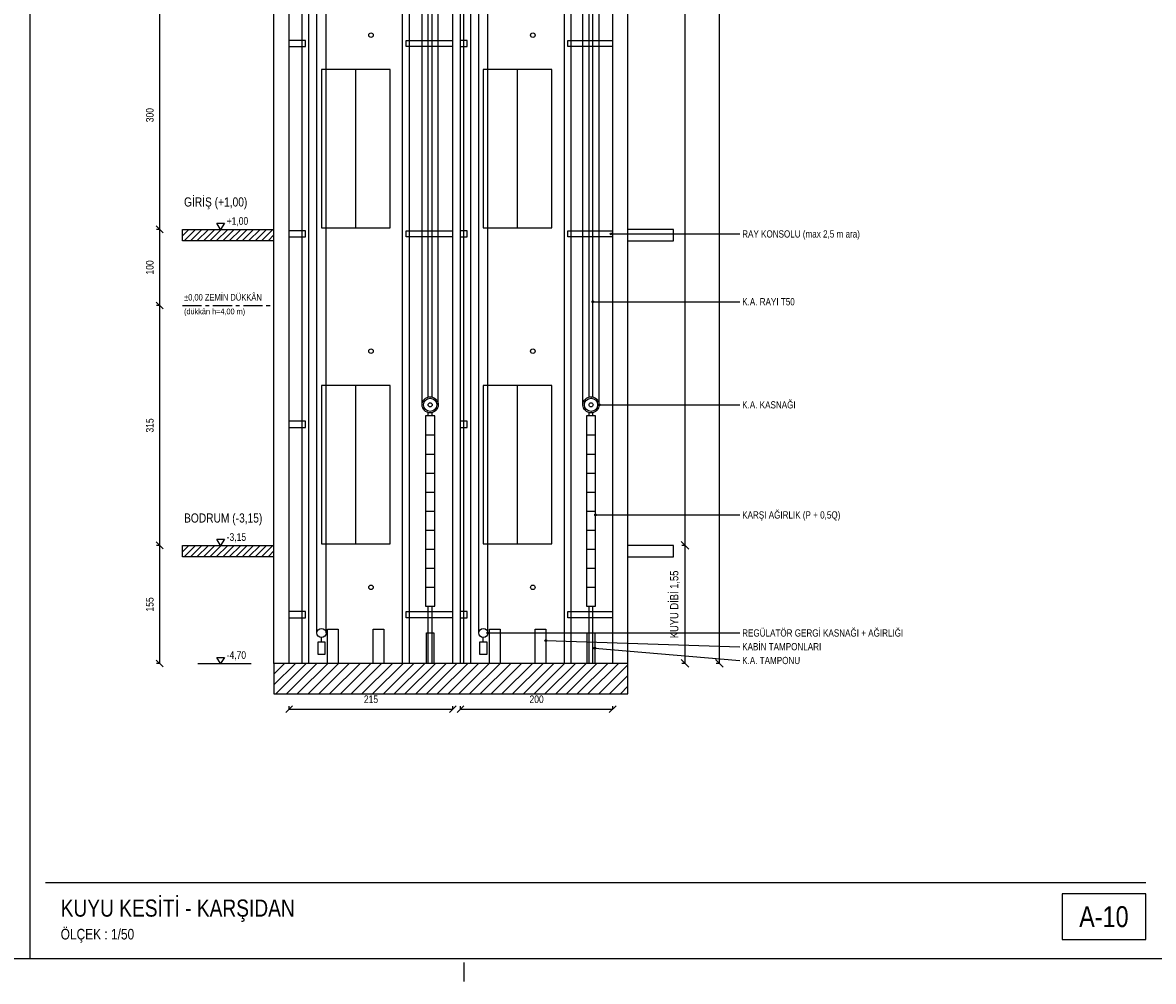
# Model space of a CAD drawing. Header units: centimetres. Extents: x 0 to 14570, y -30 to 2970.
# Tile 19 of 32: x 10920 to 12405, y -30 to 1229. Entities that reach past the tile are written whole.
import ezdxf
from ezdxf.enums import TextEntityAlignment as Align

# ---------------------------------------------------------------- set-up
doc = ezdxf.new("R2010")
doc.units = ezdxf.units.CM
doc.linetypes.add('CENTER', pattern=[40, 25, -5, 5, -5])
for name, color, linetype in [('ASN-ANTET', 4, 'CONTINUOUS'), ('ASN-BASLIK', 5, 'CONTINUOUS'), ('ASN-CERCEVE', 7, 'CONTINUOUS'), ('ASN-DUVAR', 7, 'CONTINUOUS'), ('ASN-EKSEN', 8, 'CENTER'), ('ASN-HALAT', 6, 'CONTINUOUS'), ('ASN-KA', 30, 'CONTINUOUS'), ('ASN-KAPI', 3, 'CONTINUOUS'), ('ASN-KOT', 2, 'CONTINUOUS'), ('ASN-MOTOR', 6, 'CONTINUOUS'), ('ASN-OLCU', 3, 'CONTINUOUS'), ('ASN-RAY', 1, 'CONTINUOUS'), ('ASN-TARAMA', 8, 'CONTINUOUS'), ('ASN-YAZI', 4, 'CONTINUOUS'), ('ASN-YUK', 1, 'CONTINUOUS')]:
    doc.layers.add(name, color=color, linetype=linetype)
doc.styles.get("Standard").update_dxf_attribs({"font": 'arial.ttf', "width": 0.8})

msp = doc.modelspace()

# ---------------------------------------------------------------- linework, layer by layer
at = {"layer": 'ASN-ANTET'}
msp.add_line((10950, 100), (12395, 100), dxfattribs=at)
msp.add_lwpolyline([(12285, 25), (12395, 25), (12395, 85), (12285, 85)], close=True, dxfattribs=at)
at = {"layer": 'ASN-CERCEVE'}
msp.add_line((10930, 0), (10930, 2970), dxfattribs=at)
for points in [[(0, 0), (14570, 0), (14570, 2970), (0, 2970)], [(100, 0), (14545, 0), (14545, 2970), (100, 2970)]]:
    msp.add_lwpolyline(points, close=True, dxfattribs=at)
at = {"layer": 'ASN-DUVAR'}
for p, q in [((11250, 387.5), (11250, 2602.5)), ((11270, 387.5), (11270, 2602.5)), ((11485, 387.5), (11485, 2602.5)), ((11495, 387.5), (11495, 2602.5)), ((11695, 387.5), (11695, 2602.5)), ((11715, 387.5), (11715, 2602.5))]:
    msp.add_line(p, q, dxfattribs=at)
for points in [[(11250, 942.5), (11130, 942.5), (11130, 957.5), (11250, 957.5)], [(11715, 942.5), (11775, 942.5), (11775, 957.5), (11715, 957.5)], [(11250, 527.5), (11130, 527.5), (11130, 542.5), (11250, 542.5)], [(11715, 527.5), (11775, 527.5), (11775, 542.5), (11715, 542.5)]]:
    msp.add_lwpolyline(points, dxfattribs=at)
msp.add_lwpolyline([(11250, 347.5), (11715, 347.5), (11715, 387.5), (11250, 387.5)], close=True, dxfattribs=at)
at = {"layer": 'ASN-EKSEN'}
for p, q in [((11130, 857.5), (11245, 857.5)), ((11500, -30), (11500, -5))]:
    msp.add_line(p, q, dxfattribs=at)
at = {"layer": 'ASN-HALAT'}
for p, q in [((11444.6, 727.1), (11444.6, 2551.5)), ((11655.9, 727.1), (11655.9, 2551.5)), ((11465.9, 727.1), (11465.9, 2512.5)), ((11677.1, 727.1), (11677.1, 2512.5)), ((11318.5, 427.5), (11318.5, 2137.5)), ((11531, 427.5), (11531, 2137.5)), ((11306.5, 427.5), (11306.5, 2121.5)), ((11519, 427.5), (11519, 2121.5))]:
    msp.add_line(p, q, dxfattribs=at)
at = {"layer": 'ASN-KA'}
for p, q in [((11449.2, 687.5), (11461.2, 687.5)), ((11660.5, 687.5), (11672.5, 687.5)), ((11449.2, 662.5), (11461.2, 662.5)), ((11660.5, 662.5), (11672.5, 662.5)), ((11449.2, 637.5), (11461.2, 637.5)), ((11660.5, 637.5), (11672.5, 637.5)), ((11449.2, 612.5), (11461.2, 612.5)), ((11660.5, 612.5), (11672.5, 612.5)), ((11449.2, 587.5), (11461.2, 587.5)), ((11660.5, 587.5), (11672.5, 587.5)), ((11449.2, 562.5), (11461.2, 562.5)), ((11660.5, 562.5), (11672.5, 562.5)), ((11449.2, 537.5), (11461.2, 537.5)), ((11660.5, 537.5), (11672.5, 537.5)), ((11449.2, 512.5), (11461.2, 512.5)), ((11660.5, 512.5), (11672.5, 512.5)), ((11449.2, 487.5), (11461.2, 487.5)), ((11660.5, 487.5), (11672.5, 487.5))]:
    msp.add_line(p, q, dxfattribs=at)
for points in [[(11449.2, 462.5), (11461.2, 462.5), (11461.2, 712.5), (11449.2, 712.5)], [(11660.5, 462.5), (11672.5, 462.5), (11672.5, 712.5), (11660.5, 712.5)]]:
    msp.add_lwpolyline(points, close=True, dxfattribs=at)
at = {"layer": 'ASN-KAPI'}
for p, q in [((11357.5, 959.5), (11357.5, 1167.5)), ((11570, 959.5), (11570, 1167.5)), ((11357.5, 544.5), (11357.5, 752.5)), ((11570, 544.5), (11570, 752.5))]:
    msp.add_line(p, q, dxfattribs=at)
for points in [[(11312.5, 959.5), (11402.5, 959.5), (11402.5, 1167.5), (11312.5, 1167.5)], [(11525, 959.5), (11615, 959.5), (11615, 1167.5), (11525, 1167.5)], [(11312.5, 544.5), (11402.5, 544.5), (11402.5, 752.5), (11312.5, 752.5)], [(11525, 544.5), (11615, 544.5), (11615, 752.5), (11525, 752.5)]]:
    msp.add_lwpolyline(points, close=True, dxfattribs=at)
at = {"layer": 'ASN-KOT'}
for p, q in [((11150, 957.5), (11220, 957.5)), ((11150, 542.5), (11220, 542.5)), ((11150, 387.5), (11220, 387.5))]:
    msp.add_line(p, q, dxfattribs=at)
for points in [[(11180, 957.5), (11175, 965.5), (11185, 965.5)], [(11180, 542.5), (11175, 550.5), (11185, 550.5)], [(11180, 387.5), (11175, 395.5), (11185, 395.5)]]:
    msp.add_lwpolyline(points, close=True, dxfattribs=at)
at = {"layer": 'ASN-MOTOR'}
for p, q in [((11312.5, 415.5), (11312.5, 421.5)), ((11525, 415.5), (11525, 421.5))]:
    msp.add_line(p, q, dxfattribs=at)
for points in [[(11307.5, 399.5), (11317.5, 399.5), (11317.5, 415.5), (11307.5, 415.5)], [(11520, 399.5), (11530, 399.5), (11530, 415.5), (11520, 415.5)]]:
    msp.add_lwpolyline(points, close=True, dxfattribs=at)
for centre, radius in [((11377.5, 1212.5), 3), ((11590, 1212.5), 3), ((11377.5, 797.5), 3), ((11590, 797.5), 3), ((11455.2, 727.1), 10.6), ((11455.2, 727.1), 8.69), ((11455.2, 727.1), 2.65), ((11666.5, 727.1), 10.6), ((11666.5, 727.1), 8.69), ((11666.5, 727.1), 2.65), ((11377.5, 487.5), 3), ((11590, 487.5), 3), ((11312.5, 427.5), 6), ((11525, 427.5), 6)]:
    msp.add_circle(centre, radius, dxfattribs=at)
at = {"layer": 'ASN-OLCU'}
for p, q in [((11835, 387.5), (11835, 2602.5)), ((11790, 542.5), (11790, 2157.5)), ((11100, 957.5), (11100, 1257.5)), ((11104.5, 953), (11095.5, 962)), ((11104.5, 953), (11095.5, 962)), ((11100, 957.5), (11096, 957.5)), ((11100, 957.5), (11096, 957.5)), ((11100, 857.5), (11100, 957.5)), ((11104.5, 853), (11095.5, 862)), ((11104.5, 853), (11095.5, 862)), ((11100, 857.5), (11096, 857.5)), ((11100, 857.5), (11096, 857.5)), ((11100, 542.5), (11100, 857.5)), ((11104.5, 538), (11095.5, 547)), ((11104.5, 538), (11095.5, 547)), ((11100, 542.5), (11096, 542.5)), ((11100, 542.5), (11096, 542.5)), ((11100, 387.5), (11100, 542.5)), ((11795, 537.6), (11785, 547.5)), ((11795, 537.6), (11785, 547.5)), ((11790, 542.5), (11785.6, 542.5)), ((11790, 542.5), (11785.6, 542.5)), ((11790, 387.5), (11790, 542.5)), ((11104.5, 383), (11095.5, 392)), ((11100, 387.5), (11096, 387.5)), ((11795, 382.6), (11785, 392.5)), ((11790, 387.5), (11785.6, 387.5)), ((11840, 382.6), (11830, 392.5)), ((11835, 387.5), (11830.6, 387.5)), ((11265.5, 323), (11274.5, 332)), ((11270, 327.5), (11270, 331.5)), ((11270, 327.5), (11485, 327.5)), ((11480.5, 323), (11489.5, 332)), ((11485, 327.5), (11485, 331.5)), ((11490.5, 323), (11499.5, 332)), ((11495, 327.5), (11495, 331.5)), ((11495, 327.5), (11695, 327.5)), ((11690.5, 323), (11699.5, 332)), ((11695, 327.5), (11695, 331.5))]:
    msp.add_line(p, q, dxfattribs=at)
at = {"layer": 'ASN-RAY'}
for p, q in [((11287.1, 387.5), (11287.1, 2600.5)), ((11296, 387.5), (11296, 2600.5)), ((11499.6, 387.5), (11499.6, 2600.5)), ((11508.5, 387.5), (11508.5, 2600.5)), ((11419, 387.5), (11419, 2512.5)), ((11427.9, 387.5), (11427.9, 2512.5)), ((11452.8, 738.1), (11452.8, 2512.5)), ((11457.8, 738.1), (11457.8, 2512.5)), ((11631.5, 387.5), (11631.5, 2512.5)), ((11640.4, 387.5), (11640.4, 2512.5)), ((11664, 738.1), (11664, 2512.5)), ((11669, 738.1), (11669, 2512.5)), ((11452.8, 712.5), (11452.8, 716.1)), ((11457.8, 712.5), (11457.8, 716.1)), ((11664, 712.5), (11664, 716.1)), ((11669, 712.5), (11669, 716.1)), ((11452.8, 387.5), (11452.8, 462.5)), ((11457.8, 387.5), (11457.8, 462.5)), ((11664, 387.5), (11664, 462.5)), ((11669, 387.5), (11669, 462.5))]:
    msp.add_line(p, q, dxfattribs=at)
for points in [[(11270, 1197.5), (11291.5, 1197.5), (11291.5, 1205.5), (11270, 1205.5)], [(11485, 1197.5), (11423.5, 1197.5), (11423.5, 1205.5), (11485, 1205.5)], [(11495, 1197.5), (11504, 1197.5), (11504, 1205.5), (11495, 1205.5)], [(11695, 1197.5), (11636, 1197.5), (11636, 1205.5), (11695, 1205.5)], [(11270, 947.5), (11291.5, 947.5), (11291.5, 955.5), (11270, 955.5)], [(11485, 947.5), (11423.5, 947.5), (11423.5, 955.5), (11485, 955.5)], [(11495, 947.5), (11504, 947.5), (11504, 955.5), (11495, 955.5)], [(11695, 947.5), (11636, 947.5), (11636, 955.5), (11695, 955.5)], [(11270, 697.5), (11291.5, 697.5), (11291.5, 705.5), (11270, 705.5)], [(11495, 697.5), (11504, 697.5), (11504, 705.5), (11495, 705.5)], [(11270, 447.5), (11291.5, 447.5), (11291.5, 455.5), (11270, 455.5)], [(11485, 447.5), (11423.5, 447.5), (11423.5, 455.5), (11485, 455.5)], [(11495, 447.5), (11504, 447.5), (11504, 455.5), (11495, 455.5)], [(11695, 447.5), (11636, 447.5), (11636, 455.5), (11695, 455.5)]]:
    msp.add_lwpolyline(points, dxfattribs=at)
at = {"layer": 'ASN-TARAMA'}
for p, q in [((11130, 949), (11138.5, 957.5)), ((11132, 942.5), (11147, 957.5)), ((11140.5, 942.5), (11155.5, 957.5)), ((11148.9, 942.5), (11163.9, 957.5)), ((11157.4, 942.5), (11172.4, 957.5)), ((11165.9, 942.5), (11180.9, 957.5)), ((11174.4, 942.5), (11189.4, 957.5)), ((11182.9, 942.5), (11197.9, 957.5)), ((11191.4, 942.5), (11206.4, 957.5)), ((11199.9, 942.5), (11214.9, 957.5)), ((11208.3, 942.5), (11223.3, 957.5)), ((11216.8, 942.5), (11231.8, 957.5)), ((11225.3, 942.5), (11240.3, 957.5)), ((11233.8, 942.5), (11248.8, 957.5)), ((11242.3, 942.5), (11250, 950.2)), ((11130, 534), (11138.5, 542.5)), ((11132, 527.5), (11147, 542.5)), ((11140.5, 527.5), (11155.5, 542.5)), ((11148.9, 527.5), (11163.9, 542.5)), ((11157.4, 527.5), (11172.4, 542.5)), ((11165.9, 527.5), (11180.9, 542.5)), ((11174.4, 527.5), (11189.4, 542.5)), ((11182.9, 527.5), (11197.9, 542.5)), ((11191.4, 527.5), (11206.4, 542.5)), ((11199.9, 527.5), (11214.9, 542.5)), ((11208.3, 527.5), (11223.3, 542.5)), ((11216.8, 527.5), (11231.8, 542.5)), ((11225.3, 527.5), (11240.3, 542.5)), ((11233.8, 527.5), (11248.8, 542.5)), ((11242.3, 527.5), (11250, 535.2)), ((11250, 373.4), (11264.1, 387.5)), ((11250, 359.2), (11278.3, 387.5)), ((11252.4, 347.5), (11292.4, 387.5)), ((11266.6, 347.5), (11306.6, 387.5)), ((11280.7, 347.5), (11320.7, 387.5)), ((11294.9, 347.5), (11334.9, 387.5)), ((11309, 347.5), (11349, 387.5)), ((11323.1, 347.5), (11363.1, 387.5)), ((11337.3, 347.5), (11377.3, 387.5)), ((11351.4, 347.5), (11391.4, 387.5)), ((11365.6, 347.5), (11405.6, 387.5)), ((11379.7, 347.5), (11419.7, 387.5)), ((11393.8, 347.5), (11433.8, 387.5)), ((11408, 347.5), (11448, 387.5)), ((11422.1, 347.5), (11462.1, 387.5)), ((11436.3, 347.5), (11476.3, 387.5)), ((11450.4, 347.5), (11490.4, 387.5)), ((11464.6, 347.5), (11504.6, 387.5)), ((11478.7, 347.5), (11518.7, 387.5)), ((11492.8, 347.5), (11532.8, 387.5)), ((11507, 347.5), (11547, 387.5)), ((11521.1, 347.5), (11561.1, 387.5)), ((11535.3, 347.5), (11575.3, 387.5)), ((11549.4, 347.5), (11589.4, 387.5)), ((11563.5, 347.5), (11603.5, 387.5)), ((11577.7, 347.5), (11617.7, 387.5)), ((11591.8, 347.5), (11631.8, 387.5)), ((11606, 347.5), (11646, 387.5)), ((11620.1, 347.5), (11660.1, 387.5)), ((11634.3, 347.5), (11674.3, 387.5)), ((11648.4, 347.5), (11688.4, 387.5)), ((11662.5, 347.5), (11702.5, 387.5)), ((11676.7, 347.5), (11715, 385.8)), ((11690.8, 347.5), (11715, 371.7)), ((11705, 347.5), (11715, 357.5))]:
    msp.add_line(p, q, dxfattribs=at)
at = {"layer": 'ASN-YAZI'}
for p, q in [((11693, 951.5), (11862, 951.5)), ((11669, 862.5), (11862, 862.5)), ((11677.1, 727.1), (11862, 727.1)), ((11672.5, 582.5), (11862, 582.5)), ((11531, 427.5), (11862, 427.5)), ((11607, 417.5), (11862, 409.5)), ((11671.5, 407.5), (11862, 391.4))]:
    msp.add_line(p, q, dxfattribs=at)
for centre in [(11693, 951.5), (11669, 862.5), (11677.1, 727.1), (11672.5, 582.5), (11531, 427.5), (11607, 417.5), (11671.5, 407.5)]:
    msp.add_circle(centre, 1.2, dxfattribs=at)
at = {"layer": 'ASN-YUK'}
for points in [[(11320.5, 387.5), (11320.5, 432.5), (11334.5, 432.5), (11334.5, 387.5)], [(11380.5, 387.5), (11380.5, 432.5), (11394.5, 432.5), (11394.5, 387.5)], [(11533, 387.5), (11533, 432.5), (11547, 432.5), (11547, 387.5)], [(11593, 387.5), (11593, 432.5), (11607, 432.5), (11607, 387.5)], [(11450.2, 387.5), (11450.2, 427.5), (11460.2, 427.5), (11460.2, 387.5)], [(11661.5, 387.5), (11661.5, 427.5), (11671.5, 427.5), (11671.5, 387.5)]]:
    msp.add_lwpolyline(points, dxfattribs=at)

# ---------------------------------------------------------------- texts
at = {"layer": 'ASN-ANTET', "width": 0.8}
msp.add_text('A-10', height=27.5, dxfattribs=at).set_placement((12340, 55), align=Align.MIDDLE_CENTER)
msp.add_text('ÖLÇEK : 1/50', height=14, dxfattribs=at).set_placement((10970, 25))
at = {"layer": 'ASN-BASLIK', "width": 0.8}
for s, height, p in [('GİRİŞ (+1,00)', 12, (11132, 987.5)), ('BODRUM (-3,15)', 12, (11132, 572.5)), ('KUYU KESİTİ - KARŞIDAN', 22.5, (10970, 55))]:
    msp.add_text(s, height=height, dxfattribs=at).set_placement(p)
at = {"layer": 'ASN-KOT', "width": 0.8}
for s, height, p in [('+1,00', 10, (11188, 960.5)), ('%%p0,00 ZEMİN DÜKKÂN', 8.5, (11132, 861.5)), ('-3,15', 10, (11188, 545.5)), ('-4,70', 10, (11188, 390.5))]:
    msp.add_text(s, height=height, dxfattribs=at).set_placement(p, align=Align.BOTTOM_LEFT)
msp.add_text('(dükkân h=4,00 m)', height=7.5, dxfattribs=at).set_placement((11132, 853.5), align=Align.TOP_LEFT)
at = {"layer": 'ASN-OLCU', "width": 0.8}
for s, height, p in [('300', 10, (11095, 1107.5)), ('100', 10, (11095, 907.5)), ('315', 10, (11095, 700)), ('KUYU DİBİ 1,55', 11, (11784.5, 465)), ('155', 10, (11095, 465))]:
    msp.add_text(s, height=height, rotation=90, dxfattribs=at).set_placement(p, align=Align.BOTTOM_CENTER)
for s, p in [('215', (11377.5, 332.5)), ('200', (11595, 332.5))]:
    msp.add_text(s, height=10, dxfattribs=at).set_placement(p, align=Align.BOTTOM_CENTER)
at = {"layer": 'ASN-YAZI', "width": 0.8}
for s, p in [('RAY KONSOLU (max 2,5 m ara)', (11865, 951.5)), ('K.A. RAYI T50', (11865, 862.5)), ('K.A. KASNAĞI', (11865, 727.1)), ('KARŞI AĞIRLIK (P + 0,5Q)', (11865, 582.5)), ('REGÜLATÖR GERGİ KASNAĞI + AĞIRLIĞI', (11865, 427.5)), ('KABİN TAMPONLARI', (11865, 409.5)), ('K.A. TAMPONU', (11865, 391.4))]:
    msp.add_text(s, height=9.5, dxfattribs=at).set_placement(p, align=Align.MIDDLE_LEFT)

doc.saveas('drawing.dxf')
